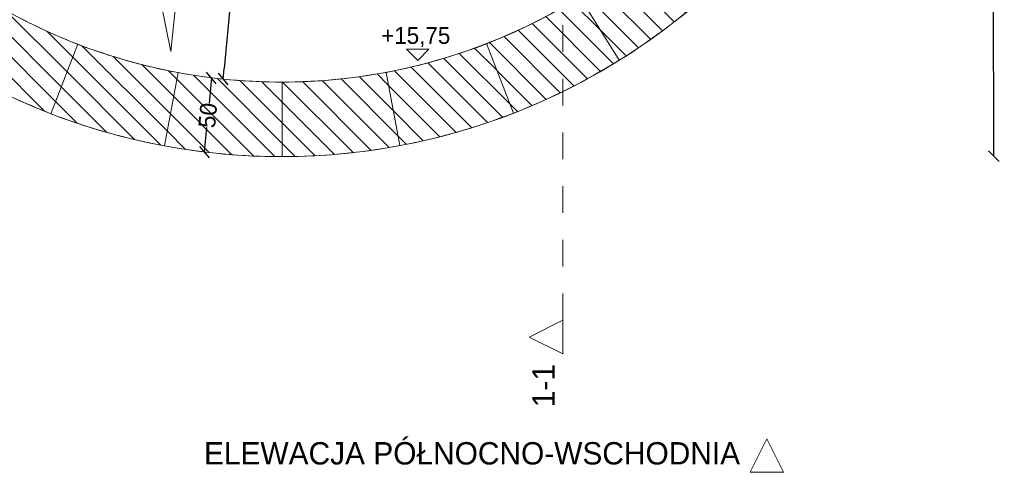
# Model space of a CAD drawing. Header units: millimetres. Extents: x 67877 to 166263, y -957 to 33454.
# Tile 81 of 98: x 113404 to 120015, y 15302 to 18337. Entities that reach past the tile are written whole.
import ezdxf

# ---------------------------------------------------------------- set-up
doc = ezdxf.new("R2010")
doc.units = ezdxf.units.MM
doc.linetypes.add('Przerywana', pattern=[360, 180, -180])
doc.linetypes.add('Wipeout_Contour', pattern=[1000, 0, -1000])
for name, color, linetype, lineweight in [('0_Nr_pióra__1', 7, 'Continuous', 13), ('0_Nr_pióra__61', 251, 'Continuous', 13), ('inw_przekrój _Nr_pióra__101', 253, 'Continuous', 5), ('inw_przekrój _Nr_pióra__61', 251, 'Continuous', 13), ('inw_schody zewnętrzne_Nr_pióra__1', 7, 'Continuous', 13), ('inw_schody zewnętrzne_Nr_pióra__163', 7, 'Continuous', 5), ('inw_ściany zewnętrzne_Nr_pióra__87', 7, 'Continuous', 13)]:
    doc.layers.add(name, color=color, linetype=linetype, lineweight=lineweight)
for name, color, linetype in [('inw_przekrój', 7, 'Continuous'), ('inw_schody zewnętrzne', 7, 'Continuous'), ('inw_wymiarowanie', 7, 'Continuous'), ('inw_ściany zewnętrzne', 7, 'Continuous')]:
    doc.layers.add(name, color=color, linetype=linetype)
doc.styles.add('STYL_AUTOMATYCZNY_1', font='GOTHIC.TTF')
doc.dimstyles.new('STYL_AUTOMATYCZNY__2', dxfattribs={"dimtxt": 112.5, "dimasz": 71.25, "dimexe": 0.18, "dimexo": 0.0625, "dimgap": 0.09, "dimtad": 1, "dimdec": 0, "dimlfac": 0.1, "dimzin": 0, "dimdsep": 46, "dimtxsty": 'STYL_AUTOMATYCZNY_1', "dimblk": 'ARROWHEAD_6', "dimblk1": 'ARROWHEAD_6', "dimblk2": 'ARROWHEAD_6', "dimcen": 0.09, "dimse1": 1, "dimse2": 1, "dimclrd": 256, "dimclre": 256, "dimclrt": 256, "dimadec": 1, "dimazin": 0, "dimtfac": 1, "dimtdec": 4, "dimtmove": 0, "dimatfit": 3, "dimfxl": 1, "dimtolj": 1, "dimtzin": 0, "dimarcsym": 0})
doc.dimstyles.new('STYL_AUTOMATYCZNY__4', dxfattribs={"dimtxt": 112.5, "dimasz": 71.25, "dimexe": 0.18, "dimexo": 0.0625, "dimgap": 0.09, "dimtad": 1, "dimdec": 0, "dimlfac": 0.1, "dimzin": 0, "dimdsep": 46, "dimtxsty": 'STYL_AUTOMATYCZNY_1', "dimblk": 'ARROWHEAD_6', "dimblk1": 'ARROWHEAD_6', "dimblk2": 'ARROWHEAD_6', "dimcen": 0.09, "dimse1": 1, "dimse2": 1, "dimclrd": 256, "dimclre": 256, "dimclrt": 256, "dimadec": 1, "dimazin": 0, "dimtfac": 1, "dimtdec": 4, "dimtmove": 2, "dimatfit": 3, "dimfxl": 1, "dimtolj": 1, "dimtzin": 0, "dimarcsym": 0})
pattern_1 = [(135, (553500.93, 0), (68.94291, 68.94291), [])]

# ---------------------------------------------------------------- blocks, each defined once
blk = doc.blocks.new('Ściana_34_4', base_point=(622591, 6805.8))
at = {"layer": 'inw_ściany zewnętrzne_Nr_pióra__87', "linetype": 'Continuous'}
for radius in [4300, 3800]:
    blk.add_arc((626391, 6805.8), radius, 180, 0, dxfattribs=at)
blk = doc.blocks.new('Ściana_48_4', base_point=(628394.7, 3576.4))
at = {"layer": 'inw_schody zewnętrzne_Nr_pióra__1', "linetype": 'Continuous'}
h = blk.add_hatch(dxfattribs=at)
h.set_pattern_fill('Cegła_zwykła_0004', color=256, style=0, pattern_type=2)
h.set_pattern_definition(pattern_1)
h.paths.add_polyline_path([(628658.4, 3151.7, 0.046215), (629290.8, 3630.5), (628953.5, 3999.6, -0.046215), (628394.7, 3576.4)])
at = {"layer": 'inw_schody zewnętrzne_Nr_pióra__1', "linetype": 'Continuous', "flags": 128}
for points in [[(629290.8, 3630.5), (628953.5, 3999.6)], [(628658.4, 3151.7), (628394.7, 3576.4)]]:
    blk.add_lwpolyline(points, dxfattribs=at)
at = {"layer": 'inw_schody zewnętrzne_Nr_pióra__1', "linetype": 'Continuous'}
for radius in [3800.1, 4300.1]:
    blk.add_arc((626389.9, 6804.7), radius, 301.84082, 312.42508, dxfattribs=at)
blk = doc.blocks.new('Ściana_49_4', base_point=(627767.5, 3263.3))
at = {"layer": 'inw_schody zewnętrzne_Nr_pióra__163', "linetype": 'Continuous'}
h = blk.add_hatch(dxfattribs=at)
h.set_pattern_fill('Cegła_zwykła_0004', color=256, style=0, pattern_type=2)
h.set_pattern_definition(pattern_1)
h.paths.add_polyline_path([(627948.7, 2797.4, 0.046215), (628658.3, 3151.9), (628394.5, 3576.7, -0.046215), (627767.5, 3263.3)])
at = {"layer": 'inw_schody zewnętrzne_Nr_pióra__1', "linetype": 'Continuous', "flags": 128}
for points in [[(628658.3, 3151.9), (628394.5, 3576.7)], [(627948.7, 2797.4), (627767.5, 3263.3)]]:
    blk.add_lwpolyline(points, dxfattribs=at)
at = {"layer": 'inw_schody zewnętrzne_Nr_pióra__1', "linetype": 'Continuous'}
for radius in [3800.1, 4300.1]:
    blk.add_arc((626389.7, 6804.9), radius, 291.25657, 301.84083, dxfattribs=at)
blk = doc.blocks.new('Ściana_50_4', base_point=(627093.4, 3070.8))
at = {"layer": 'inw_schody zewnętrzne_Nr_pióra__1', "linetype": 'Continuous'}
h = blk.add_hatch(dxfattribs=at)
h.set_pattern_fill('Cegła_zwykła_0004', color=256, style=0, pattern_type=2)
h.set_pattern_definition(pattern_1)
h.paths.add_polyline_path([(627186, 2579.4, 0.046215), (627948.6, 2797.6), (627767.4, 3263.6, -0.046215), (627093.4, 3070.8)])
at = {"layer": 'inw_schody zewnętrzne_Nr_pióra__1', "linetype": 'Continuous', "flags": 128}
for points in [[(627948.6, 2797.6), (627767.4, 3263.6)], [(627186, 2579.4), (627093.4, 3070.8)]]:
    blk.add_lwpolyline(points, dxfattribs=at)
at = {"layer": 'inw_schody zewnętrzne_Nr_pióra__1', "linetype": 'Continuous'}
for radius in [3800.1, 4300.1]:
    blk.add_arc((626389.6, 6805.2), radius, 280.67231, 291.25657, dxfattribs=at)
blk = doc.blocks.new('Ściana_51_4', base_point=(626395.4, 3005.3))
at = {"layer": 'inw_schody zewnętrzne_Nr_pióra__163', "linetype": 'Continuous'}
h = blk.add_hatch(dxfattribs=at)
h.set_pattern_fill('Cegła_zwykła_0004', color=256, style=0, pattern_type=2)
h.set_pattern_definition(pattern_1)
h.paths.add_polyline_path([(626396.2, 2505.3, 0.046215), (627185.9, 2579.7), (627093.4, 3071, -0.046215), (626395.4, 3005.3)])
at = {"layer": 'inw_schody zewnętrzne_Nr_pióra__1', "linetype": 'Continuous', "flags": 128}
for points in [[(627185.9, 2579.7), (627093.4, 3071)], [(626396.2, 2505.3), (626395.4, 3005.3)]]:
    blk.add_lwpolyline(points, dxfattribs=at)
at = {"layer": 'inw_schody zewnętrzne_Nr_pióra__1', "linetype": 'Continuous'}
for radius in [3800.1, 4300.1]:
    blk.add_arc((626389.6, 6805.4), radius, 270.08805, 280.67231, dxfattribs=at)
blk = doc.blocks.new('Ściana_52_4', base_point=(625697.3, 3069.1))
at = {"layer": 'inw_schody zewnętrzne_Nr_pióra__1', "linetype": 'Continuous'}
h = blk.add_hatch(dxfattribs=at)
h.set_pattern_fill('Cegła_zwykła_0004', color=256, style=0, pattern_type=2)
h.set_pattern_definition(pattern_1)
h.paths.add_polyline_path([(625606.2, 2577.5, 0.046215), (626396.2, 2505.5), (626395.4, 3005.5, -0.046215), (625697.3, 3069.1)])
at = {"layer": 'inw_schody zewnętrzne_Nr_pióra__1', "linetype": 'Continuous', "flags": 128}
for points in [[(625606.2, 2577.5), (625697.3, 3069.1)], [(626396.2, 2505.5), (626395.4, 3005.5)]]:
    blk.add_lwpolyline(points, dxfattribs=at)
at = {"layer": 'inw_schody zewnętrzne_Nr_pióra__1', "linetype": 'Continuous'}
for radius in [3800.1, 4300.1]:
    blk.add_arc((626389.6, 6805.7), radius, 259.5038, 270.08805, dxfattribs=at)
blk = doc.blocks.new('Ściana_53_4', base_point=(625022.8, 3260.1))
at = {"layer": 'inw_schody zewnętrzne_Nr_pióra__163', "linetype": 'Continuous'}
h = blk.add_hatch(dxfattribs=at)
h.set_pattern_fill('Cegła_zwykła_0004', color=256, style=0, pattern_type=2)
h.set_pattern_definition(pattern_1)
h.paths.add_polyline_path([(624843, 2793.6, 0.046215), (625606.3, 2577.7), (625697.4, 3069.4, -0.046215), (625022.8, 3260.1)])
at = {"layer": 'inw_schody zewnętrzne_Nr_pióra__1', "linetype": 'Continuous', "flags": 128}
for points in [[(624843, 2793.6), (625022.8, 3260.1)], [(625606.3, 2577.7), (625697.4, 3069.4)]]:
    blk.add_lwpolyline(points, dxfattribs=at)
at = {"layer": 'inw_schody zewnętrzne_Nr_pióra__1', "linetype": 'Continuous'}
for radius in [3800.1, 4300.1]:
    blk.add_arc((626389.6, 6805.9), radius, 248.91954, 259.5038, dxfattribs=at)
blk = doc.blocks.new('Ściana_54_4', base_point=(624394.9, 3571.7))
at = {"layer": 'inw_schody zewnętrzne_Nr_pióra__1', "linetype": 'Continuous'}
h = blk.add_hatch(dxfattribs=at)
h.set_pattern_fill('Cegła_zwykła_0004', color=256, style=0, pattern_type=2)
h.set_pattern_definition(pattern_1)
h.paths.add_polyline_path([(624132.4, 3146.2, 0.046215), (624843.1, 2793.8), (625022.9, 3260.3, -0.046215), (624394.9, 3571.7)])
at = {"layer": 'inw_schody zewnętrzne_Nr_pióra__1', "linetype": 'Continuous', "flags": 128}
for points in [[(624132.4, 3146.2), (624394.9, 3571.7)], [(624843.1, 2793.8), (625022.9, 3260.3)]]:
    blk.add_lwpolyline(points, dxfattribs=at)
at = {"layer": 'inw_schody zewnętrzne_Nr_pióra__1', "linetype": 'Continuous'}
for radius in [3800.1, 4300.1]:
    blk.add_arc((626389.7, 6806.1), radius, 238.33528, 248.91954, dxfattribs=at)
blk = doc.blocks.new('Wymiary_33_4', base_point=(627305.6, 3151))
at = {"layer": '0_Nr_pióra__1', "linetype": 'Continuous'}
for p, q in [((627305.6, 3151), (627230.6, 3226)), ((627230.6, 3226), (627380.6, 3226)), ((627380.6, 3226), (627305.6, 3151))]:
    blk.add_line(p, q, dxfattribs=at)
at = {"layer": '0_Nr_pióra__1', "insert": (627060, 3241), "char_height": 112.5, "attachment_point": 7, "style": 'STYL_AUTOMATYCZNY_1'}
blk.add_mtext('\\A1;{\\pql;\\fCentury Gothic|b0|i0|c238|p34;+15,75}', dxfattribs=at)
blk = doc.blocks.new('ARROWHEAD_6')
at = {"linetype": 'Continuous'}
for p, q in [((0, 0), (-1, 0)), ((-0.5, -0.5), (0.5, 0.5))]:
    blk.add_line(p, q, dxfattribs=at)
blk = doc.blocks.new('*D137')
at = {"layer": 'Defpoints', "color": 0}
for p in [(115161.4, 26018.8), (115166.8, 17418.5), (119943.4, 17421.5)]:
    blk.add_point(p, dxfattribs=at)
at = {"layer": 'inw_wymiarowanie', "linetype": 'Continuous', "lineweight": -2}
for p, q in [((119938, 25950.5), (119940.6, 21850)), ((119943.3, 17492.8), (119940.7, 21599.7))]:
    blk.add_line(p, q, dxfattribs=at)
at = {"layer": 'inw_wymiarowanie', "lineweight": -2, "xscale": 71.25, "yscale": 71.25, "zscale": 71.25}
for p, rotation in [((119937.9, 26021.8), 90.03618933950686), ((119943.4, 17421.5), 270.0361893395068)]:
    blk.add_blockref('ARROWHEAD_6', p, dxfattribs=dict(at, rotation=rotation))
at = {"layer": 'inw_wymiarowanie', "insert": (119940.6, 21724.8), "char_height": 112.5, "attachment_point": 5, "rotation": 270.03619, "style": 'STYL_AUTOMATYCZNY_1'}
blk.add_mtext('\\A1;860', dxfattribs=at)
blk = doc.blocks.new('*D138')
at = {"layer": 'Defpoints', "color": 0}
for p in [(115161.4, 26018.8), (110561, 17415.6), (115166.8, 17418.5)]:
    blk.add_point(p, dxfattribs=at)
at = {"layer": 'inw_wymiarowanie', "linetype": 'Continuous', "lineweight": -2}
for p, q in [((110555.6, 25944.6), (110558.2, 21844)), ((110561, 17486.9), (110558.4, 21593.8))]:
    blk.add_line(p, q, dxfattribs=at)
at = {"layer": 'inw_wymiarowanie', "lineweight": -2, "xscale": 71.25, "yscale": 71.25, "zscale": 71.25}
for p, rotation in [((110555.6, 26015.9), 90.03618933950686), ((110561, 17415.6), 270.0361893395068)]:
    blk.add_blockref('ARROWHEAD_6', p, dxfattribs=dict(at, rotation=rotation))
at = {"layer": 'inw_wymiarowanie', "insert": (110558.3, 21718.9), "char_height": 112.5, "attachment_point": 5, "rotation": 270.03619, "style": 'STYL_AUTOMATYCZNY_1'}
blk.add_mtext('\\A1;860', dxfattribs=at)
blk = doc.blocks.new('*D139')
at = {"layer": 'Defpoints', "color": 0}
for p in [(114921, 19532.3), (114391.1, 17974.6), (114769.4, 17938.6)]:
    blk.add_point(p, dxfattribs=at)
at = {"layer": 'inw_wymiarowanie', "linetype": 'Continuous', "lineweight": -2}
blk.add_line((114914.3, 19461.4), (114776.2, 18009.6), dxfattribs=at)
at = {"layer": 'inw_wymiarowanie', "lineweight": -2, "xscale": 71.25, "yscale": 71.25, "zscale": 71.25}
for p, rotation in [((114921, 19532.3), 84.56506908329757), ((114769.4, 17938.6), 264.5650690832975)]:
    blk.add_blockref('ARROWHEAD_6', p, dxfattribs=dict(at, rotation=rotation))
at = {"layer": 'inw_wymiarowanie', "insert": (114798.4, 19074.3), "char_height": 112.5, "attachment_point": 5, "rotation": 84.56507, "style": 'STYL_AUTOMATYCZNY_1'}
blk.add_mtext('\\A1;160', dxfattribs=at)
blk = doc.blocks.new('*D140')
at = {"layer": 'Defpoints', "color": 0}
for p in [(114391.1, 17974.6), (114340.1, 17477.2), (114643.7, 17448.4)]:
    blk.add_point(p, dxfattribs=at)
at = {"layer": 'inw_wymiarowanie', "linetype": 'Continuous', "lineweight": -2}
for p, q in [((114684.3, 17875.2), (114674.8, 17775.9)), ((114650.4, 17519.3), (114659.4, 17614.3))]:
    blk.add_line(p, q, dxfattribs=at)
at = {"layer": 'inw_wymiarowanie', "lineweight": -2, "xscale": 71.25, "yscale": 71.25, "zscale": 71.25}
for p, rotation in [((114691, 17946.1), 84.5650690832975), ((114643.7, 17448.4), 264.5650690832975)]:
    blk.add_blockref('ARROWHEAD_6', p, dxfattribs=dict(at, rotation=rotation))
at = {"layer": 'inw_wymiarowanie', "insert": (114667.1, 17695.1), "char_height": 112.5, "attachment_point": 5, "rotation": 84.56507, "style": 'STYL_AUTOMATYCZNY_1'}
blk.add_mtext('\\A1;50', dxfattribs=at)
blk = doc.blocks.new('Elewacja_33_4', base_point=(618163.9, 388.9))
at = {"layer": '0_Nr_pióra__61', "insert": (629470, 439), "char_height": 150, "attachment_point": 9, "style": 'STYL_AUTOMATYCZNY_1'}
blk.add_mtext('\\A1;{\\pqr;\\pt0;\\fCentury Gothic|b0|i0|c238|p34;ELEWACJA PÓŁNOCNO-WSCHODNIA}', dxfattribs=at)
at = {"linetype": 'Wipeout_Contour', "ltscale": 1888950.68682714}
blk.add_wipeout([(629537.5, 388.9), (629762.5, 388.9), (629650, 613.9)], dxfattribs=at)
at = {"layer": '0_Nr_pióra__61', "linetype": 'Continuous', "flags": 128}
blk.add_lwpolyline([(629537.5, 388.9), (629762.5, 388.9), (629650, 613.9)], close=True, dxfattribs=at)
blk = doc.blocks.new('Płaszczyzna odcinająca_12_4', base_point=(628279.3, 1295.5))
at = {"layer": 'inw_przekrój _Nr_pióra__101', "linetype": 'Przerywana'}
blk.add_line((628279.3, 1408), (628279.3, 12080.9), dxfattribs=at)
at = {"layer": 'inw_przekrój _Nr_pióra__61', "insert": (628225.5, 1115.5), "char_height": 150, "attachment_point": 9, "rotation": 90, "style": 'STYL_AUTOMATYCZNY_1'}
blk.add_mtext('\\A1;{\\pqr;\\pt0;\\fCentury Gothic|b0|i0|c238|p34;1-1}', dxfattribs=at)
at = {"linetype": 'Wipeout_Contour', "ltscale": 1884616.440958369}
blk.add_wipeout([(628279.3, 1183), (628279.3, 1408), (628054.3, 1295.5)], dxfattribs=at).dxf.layer = 'inw_przekrój'
at = {"layer": 'inw_przekrój _Nr_pióra__61', "linetype": 'Continuous', "flags": 128}
blk.add_lwpolyline([(628279.3, 1183), (628279.3, 1408), (628054.3, 1295.5)], close=True, dxfattribs=at)

msp = doc.modelspace()

# ---------------------------------------------------------------- linework, layer by layer
at = {"layer": '0_Nr_pióra__1', "linetype": 'Continuous'}
msp.add_circle((115161.574, 21718.772), 3800, dxfattribs=at)
at = {"layer": 'inw_ściany zewnętrzne_Nr_pióra__87', "linetype": 'Continuous', "flags": 128}
msp.add_lwpolyline([(114502.477, 18941.644), (114417.576, 18123.904), (114354.45, 18443.251)], dxfattribs=at)

# ---------------------------------------------------------------- block references
at = {"linetype": 'Continuous'}
msp.add_blockref('Wymiary_33_4', (116076.255, 18064.031), dxfattribs=at)
msp.add_blockref('Elewacja_33_4', (106934.498, 15301.933))
at = {"layer": 'inw_schody zewnętrzne'}
for name, p in [('Ściana_48_4', (117165.288, 18489.425)), ('Ściana_54_4', (113165.489, 18484.704)), ('Ściana_49_4', (116538.073, 18176.321)), ('Ściana_53_4', (113793.441, 18173.081)), ('Ściana_50_4', (115864.018, 17983.751)), ('Ściana_52_4', (114467.949, 17982.103)), ('Ściana_51_4', (115166.06, 17918.269))]:
    msp.add_blockref(name, p, dxfattribs=at)
at = {"layer": 'inw_ściany zewnętrzne'}
msp.add_blockref('Ściana_34_4', (111361.574, 21718.772), dxfattribs=at)

# ---------------------------------------------------------------- dimensions: what is measured, and where the dimension line sits
at = {"layer": 'inw_wymiarowanie', "linetype": 'Continuous'}
for base, p1, p2, angle, dimstyle, picture, middle, turn in [((110561.014, 17415.612), (115161.396, 26018.772), (115166.828, 17418.521), 270.0361893, 'STYL_AUTOMATYCZNY__2', '*D138', (110558.296, 21718.914), 270.0361893), ((119943.363, 17421.538), (115161.396, 26018.772), (115166.828, 17418.521), 270.0361893, 'STYL_AUTOMATYCZNY__2', '*D137', (119940.644, 21724.84), 270.0361893), ((114769.413, 17938.637), (114921.042, 19532.336), (114391.092, 17974.631), 264.5650691, 'STYL_AUTOMATYCZNY__4', '*D139', (114798.357, 19074.298), 84.5650691), ((114643.66, 17448.356), (114391.092, 17974.631), (114340.144, 17477.234), 264.5650691, 'STYL_AUTOMATYCZNY__2', '*D140', (114667.138, 17695.118), 84.5650691)]:
    dim = msp.add_linear_dim(base=base, p1=p1, p2=p2, angle=angle, dimstyle=dimstyle, dxfattribs=at)
    dim.commit()
    dim.dimension.update_dxf_attribs({"geometry": picture, "text_midpoint": middle, "dimtype": 160, "text_rotation": turn})

# ---------------------------------------------------------------- next in the draw order: block references
at = {"layer": 'inw_przekrój'}
msp.add_blockref('Płaszczyzna odcinająca_12_4', (117049.924, 16208.511), dxfattribs=at)

doc.saveas('drawing.dxf')
